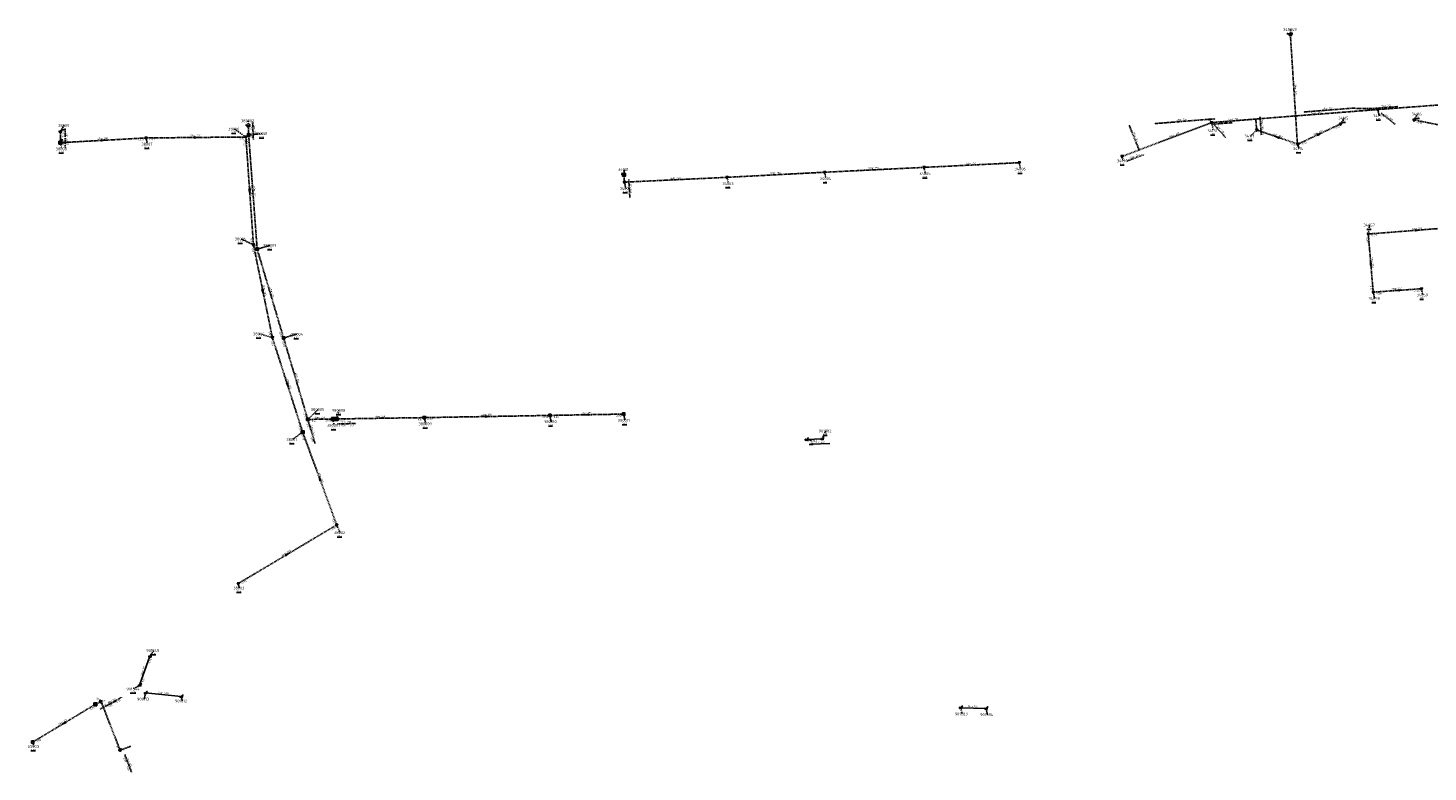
# Model space of a CAD drawing. Extents: x 188323 to 208361, y 565368 to 574910.
# Tile 31 of 256: x 198927 to 199667, y 568474 to 568868. Entities that reach past the tile are written whole.
import ezdxf

# ---------------------------------------------------------------- set-up
doc = ezdxf.new("R2010")
doc.units = 0
for name, pattern in [('BORDER', [1.75, 0.5, -0.25, 0.5, -0.25, 0, -0.25]), ('DASHDOT', [1, 0.5, -0.25, 0, -0.25]), ('DASHED', [0.75, 0.5, -0.25])]:
    doc.linetypes.add(name, pattern=pattern)
doc.layers.get('0').update_dxf_attribs({"linetype": 'CONTINUOUS'})
for name, color, linetype in [('RIO-AFM', 7, 'CONTINUOUS'), ('RIO-BOK', 7, 'CONTINUOUS'), ('RIO-DET', 7, 'CONTINUOUS'), ('RIO-KNP', 7, 'CONTINUOUS'), ('RIO-KNR', 7, 'CONTINUOUS'), ('RIO-LAG', 7, 'CONTINUOUS'), ('RIO-LAG_1B', 7, 'DASHED'), ('RIO-LAG_2B', 7, 'DASHED'), ('RIO-LAG_4', 7, 'BORDER'), ('RIO-LEN', 7, 'CONTINUOUS'), ('RIO-MVD', 1, 'CONTINUOUS'), ('RIO-VRB', 6, 'DASHDOT'), ('RIO-VRH', 7, 'CONTINUOUS')]:
    doc.layers.add(name, color=color, linetype=linetype)
doc.styles.add('RIO-TXT', font='isocp.shx')

# ---------------------------------------------------------------- blocks, each defined once
blk = doc.blocks.new('L_VHR')
blk.add_lwpolyline([(-0.5, 0), (0.5, 0), (-0.5, 0.15), (-0.5, -0.15), (0.5, 0)])
blk = doc.blocks.new('K_RGM')
blk.add_lwpolyline([(-0.6, 0.6), (-0.6, -0.6), (0.6, -0.6), (0.6, 0.6)], close=True)
blk.add_solid([(-0.6, 0.6), (0, 0.6), (-0.6, -0.6), (0, -0.6)])
at = {"style": 'RIO-TXT', "flags": 1}
blk.add_attdef('KNOOPNAAM', (2, 2), '', height=1, dxfattribs=at)
blk = doc.blocks.new('K_IPD')
blk.add_lwpolyline([(-0.496027, 0.307994), (0.503973, 0.307994), (0.003973, -0.558031)], close=True)
blk.add_solid([(-0.496027, 0.307994), (0.503973, 0.307994), (0.003973, -0.558031)])
at = {"style": 'RIO-TXT', "flags": 1}
blk.add_attdef('KNOOPNAAM', (2, 2), '', height=1, dxfattribs=at)
blk = doc.blocks.new('K_FIC')
blk.add_circle((0, 0), 0.0625)
at = {"style": 'RIO-TXT', "flags": 1}
blk.add_attdef('KNOOPNAAM', (2, 2), '', height=1, dxfattribs=at)
blk = doc.blocks.new('K_UTB')
blk.add_lwpolyline([(0.5, 0.15), (0.5, -0.3), (-0.5, -0.3), (-0.5, 0.15), (-0.45, 0.15), (-0.45, -0.25), (0, -0.25), (0.45, -0.25), (0.45, 0.15)], close=True)
blk.add_lwpolyline([(0.85, 0.6), (0.55, 0.65), (0.614828, 0.459583), (0.850842, 0.598937)])
blk.add_arc((0.85, -0.25), 0.85, 90, 180)
at = {"style": 'RIO-TXT', "flags": 1}
blk.add_attdef('KNOOPNAAM', (2, 2), '', height=1, dxfattribs=at)
blk = doc.blocks.new('K_IPR')
blk.add_lwpolyline([(-0.5, -0.5), (0.5, -0.5), (0.5, 0.5), (-0.5, 0.5)], close=True)
blk.add_solid([(-0.5, 0.5), (0.5, 0.5), (-0.5, -0.5), (0.5, -0.5)])
at = {"style": 'RIO-TXT', "flags": 1}
blk.add_attdef('KNOOPNAAM', (2, 2), '', height=1, dxfattribs=at)
blk = doc.blocks.new('K_DIV')
for p, q in [((-0.65, 0.65), (-0.65, -0.65)), ((0.65, 0.65), (-0.65, 0.65)), ((0.65, -0.65), (0.65, 0.65)), ((-0.65, -0.65), (0.65, -0.65))]:
    blk.add_line(p, q)
blk = doc.blocks.new('K_OVL')
for points in [[(0.6, 0.6), (-0.6, 0.6), (-0.6, -0.6), (0.6, -0.6)], [(1, 1.25), (0.474823, 0.983111), (0.413034, 1.369554)]]:
    blk.add_lwpolyline(points, close=True)
blk.add_arc((0.81571, 0.439293), 0.83139, 77.193131, 168.854604)
blk.add_solid([(-0.6, 0.6), (0.6, 0.6), (-0.6, -0.6), (0.6, -0.6)])
at = {"style": 'RIO-TXT', "flags": 1}
blk.add_attdef('KNOOPNAAM', (2, 2), '', height=1, dxfattribs=at)
blk = doc.blocks.new('K_TEE')
for p, q in [((-0.15, 0.25), (0.15, 0.25)), ((0, -0.25), (0, 0.25))]:
    blk.add_line(p, q)
blk.add_circle((0, 0), 0.5)
at = {"style": 'RIO-TXT', "flags": 1}
blk.add_attdef('KNOOPNAAM', (2, 2), '', height=1, dxfattribs=at)
blk = doc.blocks.new('K_PUN')
blk.add_lwpolyline([(0.5, 0.5), (-0.5, 0.5), (-0.5, -0.5), (0.5, -0.5)], close=True)
blk.add_solid([(-0.5, -0.5), (0.5, 0.5), (0.5, -0.5)])
at = {"style": 'RIO-TXT', "flags": 1}
blk.add_attdef('KNOOPNAAM', (2, 2), '', height=1, dxfattribs=at)
blk = doc.blocks.new('575_03______34001_____34002_')
at = {"layer": 'RIO-LAG_2B'}
blk.add_line((0, 0), (0.566, -9.805), dxfattribs=at)
at = {"layer": 'RIO-AFM', "style": 'RIO-TXT'}
blk.add_text('r 250', height=0.9, rotation=273.2792, dxfattribs=at).set_placement((0.7201, -3.7954))
at = {"layer": 'RIO-LEN', "style": 'RIO-TXT'}
blk.add_text('4m', height=0.9, rotation=273.2792, dxfattribs=at).set_placement((0.6267, -2.1781))
blk = doc.blocks.new('597_03______34113_____34132_')
at = {"layer": 'RIO-LAG_2B'}
blk.add_line((0, 0), (-0.783, 9.789), dxfattribs=at)
at = {"layer": 'RIO-AFM', "style": 'RIO-TXT'}
blk.add_text('r 200', height=0.9, rotation=274.5589, dxfattribs=at).set_placement((0.0217, 6.0112))
at = {"layer": 'RIO-LEN', "style": 'RIO-TXT'}
blk.add_text('6m', height=0.9, rotation=274.5589, dxfattribs=at).set_placement((-0.1079, 7.626))
blk = doc.blocks.new('600_03______34130_____34122_')
at = {"layer": 'RIO-LAG_2B'}
blk.add_line((0, 0), (9.188, 3.468), dxfattribs=at)
at = {"layer": 'RIO-AFM', "style": 'RIO-TXT'}
blk.add_text('r 250', height=0.9, rotation=20.6797, dxfattribs=at).set_placement((3.6593, 1.9158))
at = {"layer": 'RIO-LEN', "style": 'RIO-TXT'}
blk.add_text('10m', height=0.9, rotation=20.6797, dxfattribs=at).set_placement((1.6385, 1.153))
blk = doc.blocks.new('601_03______34124_____34125_')
at = {"layer": 'RIO-LAG_2B'}
blk.add_line((0, 0), (9.791, 0.765), dxfattribs=at)
at = {"layer": 'RIO-AFM', "style": 'RIO-TXT'}
blk.add_text('r 200', height=0.9, rotation=4.4728, dxfattribs=at).set_placement((3.7794, 0.7972))
at = {"layer": 'RIO-LEN', "style": 'RIO-TXT'}
blk.add_text('3m', height=0.9, rotation=4.4728, dxfattribs=at).set_placement((2.1644, 0.6708))
blk = doc.blocks.new('602_03______34124_____34131_')
at = {"layer": 'RIO-LAG_2B'}
blk.add_line((0, 0), (6.598, -7.275), dxfattribs=at)
at = {"layer": 'RIO-AFM', "style": 'RIO-TXT'}
blk.add_text('r 200', height=0.9, rotation=312.1777, dxfattribs=at).set_placement((2.9439, -2.5014))
at = {"layer": 'RIO-LEN', "style": 'RIO-TXT'}
blk.add_text('2m', height=0.9, rotation=312.1777, dxfattribs=at).set_placement((1.8555, -1.3014))
blk = doc.blocks.new('603_03______34127_____34133_')
at = {"layer": 'RIO-LAG_2B'}
blk.add_line((0, 0), (7.653, -6.155), dxfattribs=at)
at = {"layer": 'RIO-AFM', "style": 'RIO-TXT'}
blk.add_text('r 200', height=0.9, rotation=321.1631, dxfattribs=at).set_placement((3.2985, -2.0108))
at = {"layer": 'RIO-LEN', "style": 'RIO-TXT'}
blk.add_text('1m', height=0.9, rotation=321.1631, dxfattribs=at).set_placement((2.036, -0.9956))
blk = doc.blocks.new('624_03______380001____380002_')
at = {"layer": 'RIO-LAG_1B'}
blk.add_line((0, 0), (-0.443, 9.811), dxfattribs=at)
at = {"layer": 'RIO-AFM', "style": 'RIO-TXT'}
blk.add_text('r 250', height=0.9, rotation=272.5726, dxfattribs=at).set_placement((0.2302, 6.0075))
at = {"layer": 'RIO-BOK', "style": 'RIO-TXT'}
for p in [(-1.7781, 8.3492), (-1.5821, 4.0336)]:
    blk.add_text('-0.87', height=0.9, rotation=272.5726, dxfattribs=at).set_placement(p)
at = {"layer": 'RIO-LEN', "style": 'RIO-TXT'}
blk.add_text('5m', height=0.9, rotation=272.5726, dxfattribs=at).set_placement((0.1567, 7.6259))
blk = doc.blocks.new('625_03______380007____380008_')
at = {"layer": 'RIO-LAG_1B'}
blk.add_line((0, 0), (9.82, 0.103), dxfattribs=at)
at = {"layer": 'RIO-AFM', "style": 'RIO-TXT'}
blk.add_text('r 250', height=0.9, rotation=0.603, dxfattribs=at).set_placement((3.8246, 0.5403))
at = {"layer": 'RIO-BOK', "style": 'RIO-TXT'}
for p in [(1.4144, -1.3852), (5.7342, -1.3397)]:
    blk.add_text('-0.87', height=0.9, rotation=0.603, dxfattribs=at).set_placement(p)
at = {"layer": 'RIO-LEN', "style": 'RIO-TXT'}
blk.add_text('2m', height=0.9, rotation=0.603, dxfattribs=at).set_placement((2.2047, 0.5232))
blk = doc.blocks.new('626_03______38008___c238009_')
at = {"layer": 'RIO-LAG_4'}
blk.add_line((0, 0), (-0.002, 9.82), dxfattribs=at)
at = {"layer": 'RIO-AFM', "style": 'RIO-TXT'}
blk.add_text('r 200', height=0.9, rotation=270, dxfattribs=at).set_placement((0.4998, 5.9902))
at = {"layer": 'RIO-BOK', "style": 'RIO-TXT'}
for p in [(-1.4013, 8.4196), (-1.3993, 4.0996)]:
    blk.add_text('-0.34', height=0.9, rotation=270, dxfattribs=at).set_placement(p)
at = {"layer": 'RIO-LEN', "style": 'RIO-TXT'}
blk.add_text('6m', height=0.9, rotation=270, dxfattribs=at).set_placement((0.4991, 7.6102))
blk = doc.blocks.new('1003_06______65047_____65048_')
at = {"layer": 'RIO-LAG_2B'}
blk.add_line((0, 0), (8.752, 4.454), dxfattribs=at)
at = {"layer": 'RIO-AFM', "style": 'RIO-TXT'}
blk.add_text('r 125', height=0.9, rotation=26.9687, dxfattribs=at).set_placement((3.1867, 2.1827))
at = {"layer": 'RIO-LEN', "style": 'RIO-TXT'}
blk.add_text('3m', height=0.9, rotation=26.9687, dxfattribs=at).set_placement((1.7429, 1.448))
blk = doc.blocks.new('1004_06______65048_____65049_')
at = {"layer": 'RIO-LAG_2B'}
blk.add_line((0, 0), (8.544, 4.841), dxfattribs=at)
at = {"layer": 'RIO-AFM', "style": 'RIO-TXT'}
blk.add_text('r 125', height=0.9, rotation=29.5358, dxfattribs=at).set_placement((3.0857, 2.3233))
at = {"layer": 'RIO-BOK', "style": 'RIO-TXT'}
for p in [(1.9081, -0.5279), (6.1364, 1.8681)]:
    blk.add_text('0.05', height=0.9, rotation=29.5358, dxfattribs=at).set_placement(p)
at = {"layer": 'RIO-LEN', "style": 'RIO-TXT'}
blk.add_text('1m', height=0.9, rotation=29.5358, dxfattribs=at).set_placement((1.6763, 1.5246))
blk = doc.blocks.new('1005_06______65050_____65051_')
at = {"layer": 'RIO-LAG_2B'}
blk.add_line((0, 0), (3.531, -9.165), dxfattribs=at)
at = {"layer": 'RIO-AFM', "style": 'RIO-TXT'}
blk.add_text('r 125', height=0.9, rotation=291.0445, dxfattribs=at).set_placement((1.8439, -3.3946))
at = {"layer": 'RIO-BOK', "style": 'RIO-TXT'}
for p in [(-0.803, -1.8096), (0.9448, -6.3454)]:
    blk.add_text('0.05', height=0.9, rotation=291.0445, dxfattribs=at).set_placement(p)
at = {"layer": 'RIO-LEN', "style": 'RIO-TXT'}
blk.add_text('1m', height=0.9, rotation=291.0445, dxfattribs=at).set_placement((1.2614, -1.8829))
blk = doc.blocks.new('1370_90______901281____901282_')
at = {"layer": 'RIO-LAG'}
blk.add_line((0, 0), (9.814, 0.357), dxfattribs=at)
at = {"layer": 'RIO-AFM', "style": 'RIO-TXT'}
blk.add_text('r 600', height=0.9, rotation=2.0849, dxfattribs=at).set_placement((3.8094, 0.639))
at = {"layer": 'RIO-LEN', "style": 'RIO-TXT'}
blk.add_text('8m', height=0.9, rotation=2.0849, dxfattribs=at).set_placement((2.1904, 0.5801))

msp = doc.modelspace()

# ---------------------------------------------------------------- linework, layer by layer
at = {"layer": 'RIO-LAG'}
for p, q in [((199338.192, 568650.112), (199346.432, 568650.432)), ((198985.888, 568520.256), (198991.296, 568535.552)), ((198989.024, 568516.224), (199007.872, 568514.304)), ((199419.696, 568508.416), (199433.104, 568508.032))]:
    msp.add_line(p, q, dxfattribs=at)
at = {"layer": 'RIO-LAG_1B'}
for p, q in [((199597.648, 568805.376), (199593.856, 568864)), ((199043.472, 568811.072), (199043.264, 568815.744)), ((199043.472, 568811.072), (199047.968, 568750.784)), ((199047.968, 568750.784), (199061.92, 568703.808)), ((199061.92, 568703.808), (199074.704, 568660.736)), ((199089.872, 568660.992), (199136.288, 568661.696)), ((199136.288, 568661.696), (199202.624, 568662.848)), ((199202.624, 568662.848), (199241.6, 568663.552)), ((199074.704, 568660.736), (199087.968, 568660.928)), ((199074.704, 568660.736), (199078.512, 568648.192)), ((199087.968, 568660.928), (199089.872, 568660.992))]:
    msp.add_line(p, q, dxfattribs=at)
at = {"layer": 'RIO-LAG_2B'}
for p, q in [((199575.584, 568819.456), (199640.064, 568824.512)), ((199639.296, 568825.152), (199650.272, 568826.048)), ((199639.296, 568825.152), (199640.064, 568824.512)), ((199640.064, 568824.512), (199707.584, 568829.504)), ((199513.92, 568803.136), (199552.288, 568817.6)), ((199522.64, 568817.088), (199550.736, 568819.328)), ((199550.736, 568819.328), (199553.68, 568819.52)), ((199550.736, 568819.328), (199552.288, 568817.6)), ((199552.288, 568817.6), (199575.584, 568819.456)), ((199576.048, 568813.696), (199575.584, 568819.456)), ((199620.384, 568816.896), (199597.888, 568806.208)), ((199659.12, 568819.008), (199684.224, 568814.016)), ((198989.264, 568809.472), (198944, 568806.976)), ((199042, 568809.984), (198989.264, 568809.472)), ((199046, 568753.024), (199042, 568809.984)), ((199508.848, 568815.872), (199513.92, 568803.136)), ((199597.888, 568806.208), (199576.048, 568813.696)), ((199504.944, 568799.744), (199513.92, 568803.136)), ((199400.288, 568793.92), (199450.624, 568796.416)), ((199241.792, 568789.952), (199242.016, 568786.112)), ((199242.016, 568786.112), (199296.256, 568788.672)), ((199296.256, 568788.672), (199347.776, 568791.36)), ((199347.776, 568791.36), (199400.288, 568793.92)), ((199687.168, 568762.752), (199635.008, 568758.72)), ((199635.008, 568758.72), (199637.632, 568728)), ((199056, 568704), (199046, 568753.024)), ((199637.632, 568728), (199663.072, 568729.792)), ((199072, 568654.016), (199056, 568704)), ((199072, 568654.016), (199090, 568604.992)), ((199090, 568604.992), (199038, 568574.016)), ((198929.424, 568490.24), (198962.432, 568510.144)), ((198962.432, 568510.144), (198965.248, 568511.552)), ((198965.248, 568511.552), (198965.856, 568511.872)), ((198975.504, 568486.08), (198975.712, 568485.568))]:
    msp.add_line(p, q, dxfattribs=at)
for points in [[(199601.456, 568823.232), (199626.112, 568825.152), (199637.872, 568825.024), (199639.296, 568825.152)], [(198965.248, 568511.552), (198965.584, 568511.424), (198975.504, 568486.08)], [(198975.504, 568486.08), (198975.824, 568485.952), (198980.832, 568487.936)]]:
    msp.add_lwpolyline(points, dxfattribs=at)
at = {"layer": 'RIO-LAG_4'}
msp.add_line((198944, 568806.976), (198944, 568812.992), dxfattribs=at)
at = {"layer": 'RIO-VRB'}
for p, q in [((199593.85, 568864.03), (199593.8497, 568866.805)), ((199640.07, 568824.54), (199640.7771, 568821.2268)), ((199043.26, 568815.77), (199043.2597, 568818.545)), ((199552.28, 568817.6), (199553.1606, 568813.302)), ((199620.39, 568816.88), (199622.3664, 568819.9358)), ((199659.12, 568819.02), (199661.0964, 568822.0758)), ((198944, 568813), (198945.9764, 568816.0558)), ((198989.27, 568809.5), (198989.9771, 568806.1868)), ((199042, 568810), (199035.8719, 568814.2359)), ((199043.47, 568811.08), (199050.545, 568811.78)), ((199576.05, 568813.67), (199572.7894, 568810.481)), ((198944, 568807), (198944.7071, 568803.6868)), ((199597.88, 568806.2), (199598.4135, 568803.8716)), ((199450.62, 568796.42), (199451.3271, 568793.1068)), ((199504.94, 568799.74), (199505.4735, 568797.4116)), ((199241.8, 568789.95), (199241.7997, 568792.725)), ((199296.26, 568788.68), (199296.9671, 568785.3668)), ((199347.77, 568791.33), (199348.4771, 568788.0168)), ((199400.28, 568793.93), (199400.9871, 568790.6168)), ((199242.02, 568786.1), (199242.7271, 568782.7868)), ((199635.01, 568758.69), (199635.7171, 568763.4032)), ((199046, 568753), (199039.351, 568756.1179)), ((199047.96, 568750.76), (199054.9275, 568752.6887)), ((199637.64, 568728.01), (199638.3471, 568724.6968)), ((199663.08, 568729.81), (199663.7871, 568726.4968)), ((199056, 568704), (199049.0321, 568705.9265)), ((199061.92, 568703.81), (199068.8875, 568705.7387)), ((199074.7, 568660.71), (199080.1194, 568665.9581)), ((199089.87, 568660.97), (199091.2633, 568665.4994)), ((199136.29, 568661.72), (199136.9971, 568658.4068)), ((199202.63, 568662.85), (199203.3371, 568659.5368)), ((199241.6, 568663.57), (199242.3071, 568660.2568)), ((199072, 568654), (199066.582, 568650.1502)), ((199087.97, 568660.95), (199088.6771, 568657.6368)), ((199346.43, 568650.42), (199348.4671, 568654.6493)), ((199338.19, 568650.12), (199341.0795, 568649.7682)), ((199090, 568605), (199091.7352, 568600.9308)), ((199038, 568574), (199038.5335, 568571.6716)), ((198991.29, 568535.54), (198993.2664, 568538.5958)), ((198985.89, 568520.25), (198982.7694, 568518.3294)), ((198989.03, 568516.24), (198988.3242, 568512.9266)), ((199007.88, 568514.31), (199008.4135, 568511.9816)), ((199419.7, 568508.4), (199420.4071, 568505.0868)), ((199433.1, 568508), (199433.8071, 568504.6868)), ((198929.43, 568490.24), (198929.9635, 568487.9116))]:
    msp.add_line(p, q, dxfattribs=at)

# ---------------------------------------------------------------- block references
at = {"layer": 'RIO-DET'}
for name, p in [('624_03______380001____380002_', (199045.968, 568808.576)), ('601_03______34124_____34125_', (199553.248, 568816.768)), ('602_03______34124_____34131_', (199553.248, 568816.768)), ('597_03______34113_____34132_', (199578.544, 568811.2)), ('603_03______34127_____34133_', (199641.792, 568822.656)), ('626_03______38008___c238009_', (198946.496, 568804.48)), ('600_03______34130_____34122_', (199507.44, 568797.248)), ('575_03______34001_____34002_', (199244.304, 568787.456)), ('625_03______380007____380008_', (199090.464, 568658.432)), ('1370_90______901281____901282_', (199340.688, 568647.616)), ('1004_06______65048_____65049_', (198967.744, 568509.056)), ('1003_06______65047_____65048_', (198964.944, 568507.648)), ('1005_06______65050_____65051_', (198978.016, 568483.584))]:
    msp.add_blockref(name, p, dxfattribs=at)
at = {"layer": 'RIO-KNP', "xscale": 1.25, "yscale": 1.25, "zscale": 1.25}
for name, p in [('K_UTB', (199593.856, 568864)), ('K_FIC', (199639.296, 568825.152)), ('K_IPD', (199640.064, 568824.512)), ('K_FIC', (199650.272, 568826.048)), ('K_FIC', (199522.64, 568817.088)), ('K_FIC', (199550.736, 568819.328)), ('K_IPD', (199552.288, 568817.6)), ('K_FIC', (199553.68, 568819.52)), ('K_FIC', (199575.584, 568819.456)), ('K_FIC', (199601.456, 568823.232)), ('K_IPD', (199620.384, 568816.896)), ('K_IPD', (199659.12, 568819.008)), ('K_UTB', (198944, 568812.992)), ('K_IPD', (198989.264, 568809.472)), ('K_IPD', (199042, 568809.984)), ('K_UTB', (199043.264, 568815.744)), ('K_IPR', (199043.472, 568811.072)), ('K_FIC', (199508.848, 568815.872)), ('K_IPD', (199576.048, 568813.696)), ('K_OVL', (198944, 568806.976)), ('K_FIC', (199513.92, 568803.136)), ('K_IPD', (199597.888, 568806.208)), ('K_FIC', (199597.648, 568805.376)), ('K_IPD', (199450.624, 568796.416)), ('K_IPD', (199504.944, 568799.744)), ('K_RGM', (199241.792, 568789.952)), ('K_IPD', (199296.256, 568788.672)), ('K_IPD', (199347.776, 568791.36)), ('K_IPD', (199400.288, 568793.92)), ('K_IPD', (199242.016, 568786.112)), ('K_IPD', (199635.008, 568758.72)), ('K_IPD', (199046, 568753.024)), ('K_IPR', (199047.968, 568750.784)), ('K_IPD', (199637.632, 568728)), ('K_IPD', (199663.072, 568729.792)), ('K_IPD', (199056, 568704)), ('K_IPR', (199061.92, 568703.808)), ('K_IPR', (199074.704, 568660.736)), ('K_DIV', (199087.968, 568660.928)), ('K_DIV', (199089.872, 568660.992)), ('K_IPR', (199136.288, 568661.696)), ('K_IPR', (199202.624, 568662.848)), ('K_IPR', (199241.6, 568663.552)), ('K_RGM', (199072, 568654.016)), ('K_FIC', (199078.512, 568648.192)), ('K_UTB', (199338.192, 568650.112)), ('K_UTB', (199346.432, 568650.432)), ('K_IPD', (199090, 568604.992)), ('K_IPD', (199038, 568574.016)), ('K_UTB', (198991.296, 568535.552)), ('K_UTB', (198985.888, 568520.256)), ('K_UTB', (198989.024, 568516.224)), ('K_UTB', (199007.872, 568514.304)), ('K_DIV', (198962.432, 568510.144)), ('K_TEE', (198965.248, 568511.552)), ('K_FIC', (198965.856, 568511.872)), ('K_UTB', (199419.696, 568508.416)), ('K_UTB', (199433.104, 568508.032)), ('K_PUN', (198929.424, 568490.24)), ('K_TEE', (198975.504, 568486.08)), ('K_FIC', (198975.712, 568485.568)), ('K_FIC', (198980.832, 568487.936))]:
    msp.add_blockref(name, p, dxfattribs=at)
at = {"layer": 'RIO-VRH', "xscale": 2, "yscale": 2, "zscale": 2}
for p, rotation in [((199015.635, 568809.75), 360.5432), ((199586.965, 568809.935), 161.1115), ((199609.135, 568811.54), 385.3797), ((198966.635, 568808.25), 363.1606), ((199044, 568781.5), 274.0229), ((199661.085, 568760.705), 364.4184), ((199636.325, 568743.35), 454.9082), ((199051, 568728.5), 281.5425), ((199650.36, 568728.91), 184.0468), ((199064, 568679), 287.752), ((199169.46, 568662.285), 0.9758), ((199222.115, 568663.21), 181.0583), ((199081, 568629.5), 470.1777), ((199064, 568589.5), 390.7983), ((198945.935, 568500.18), 211.055)]:
    msp.add_blockref('L_VHR', p, dxfattribs=dict(at, rotation=rotation))

# ---------------------------------------------------------------- texts
at = {"layer": 'RIO-AFM', "style": 'RIO-TXT'}
for s, rotation, p in [('r 160', 273.7164, (199596.2146, 568835.5525)), ('r 200', 4.4765, (199612.9383, 568824.6102)), ('r 200', 4.4821, (199643.9382, 568826.0251)), ('r 200', 4.4559, (199535.8436, 568818.6405)), ('r 200', 4.5373, (199563.0879, 568818.9593)), ('r 250', 4.5131, (199606.983, 568822.4297)), ('r 200', 363.1606, (198965.7972, 568808.7184)), ('r 200', 360.5432, (199014.8197, 568810.2585)), ('r 160', 291.7229, (199511.5532, 568810.4344)), ('r 250', 20.6652, (199532.1655, 568810.5469)), ('r 200', 341.1115, (199586.3621, 568810.6769)), ('r 200', 385.3797, (199608.1854, 568811.6511)), ('r 250', 2.8315, (199424.6161, 568795.6344)), ('r 250', 2.723, (199268.3071, 568787.8509)), ('r 250', 2.9448, (199321.1804, 568790.4627)), ('r 250', 2.8344, (199373.1912, 568793.0893)), ('r 200', 274.0229, (199044.4596, 568782.3446)), ('r 250', 274.2657, (199046.172, 568781.7669)), ('r 250', 364.4184, (199660.2372, 568761.1571)), ('r 250', 274.9082, (199636.7632, 568744.201)), ('r 200', 281.5425, (199051.3428, 568729.3974)), ('r 250', 286.5666, (199055.2027, 568728.2086)), ('r 250', 4.0468, (199649.5165, 568729.3516)), ('r 200', 287.752, (199064.2445, 568679.9293)), ('r 250', 286.5235, (199068.5721, 568683.1833)), ('r 250', 1.036, (199080.5161, 568661.3153)), ('r 250', 0.9255, (199112.2621, 568661.8319)), ('r 250', 0.9758, (199168.6414, 568662.7711)), ('r 250', 1.0584, (199221.2957, 568663.6949)), ('r 250', 286.9458, (199076.8507, 568655.377)), ('r 200', 290.1777, (199081.2049, 568630.4387)), ('r 200', 390.7983, (199063.0383, 568589.5306)), ('r 315', 70.5411, (198987.8487, 568527.2976)), ('r 650', 354.1546, (198997.7002, 568515.8604)), ('r 125', 341.5669, (198964.8039, 568512.2253)), ('r 125', 358.2903, (199425.6047, 568508.7277)), ('r 125', 31.055, (198944.9832, 568500.1905)), ('r 125', 337.8928, (198974.857, 568486.8844))]:
    msp.add_text(s, height=0.9, rotation=rotation, dxfattribs=at).set_placement(p)
at = {"layer": 'RIO-BOK', "style": 'RIO-TXT'}
for s, rotation, p in [('-0.35', 348.779, (199660.2216, 568817.3751)), ('-0.72', 360.5432, (199037.9135, 568808.592)), ('-0.87', 274.2657, (199042.1787, 568809.5793)), ('-0.35', 341.1115, (199576.9222, 568811.8928)), ('-0.35', 385.3797, (199617.2807, 568813.8698)), ('-0.34', 363.1606, (198945.4757, 568805.6802)), ('-0.47', 363.1606, (198985.2517, 568807.9021)), ('-0.47', 360.5432, (198990.6839, 568808.1142)), ('-0.72', 274.0229, (199040.7024, 568808.5048)), ('-0.30', 341.1115, (199593.5514, 568806.2142)), ('-0.30', 385.3797, (199599.7452, 568805.5363)), ('-0.73', 364.4184, (199636.5143, 568757.403)), ('-0.87', 274.0229, (199044.35, 568756.9938)), ('-0.87', 281.5425, (199044.9092, 568751.3479)), ('-0.87', 274.2657, (199046.2951, 568754.7476)), ('-0.73', 274.9082, (199633.7356, 568757.175)), ('-0.87', 286.5666, (199047.0181, 568749.0187)), ('-0.60', 274.9082, (199635.9118, 568731.9767)), ('-0.45', 4.0468, (199659.0882, 568728.1241)), ('-0.60', 4.0468, (199639.1351, 568726.7123)), ('-1.02', 281.5425, (199053.8369, 568707.7434)), ('-0.87', 286.5666, (199059.4369, 568707.3489)), ('-1.02', 287.752, (199055.0943, 568702.2396)), ('-0.87', 286.5235, (199060.9768, 568702.0694)), ('-0.87', 286.5235, (199072.217, 568664.2504)), ('-0.89', 0.9758, (199198.5536, 568661.3804)), ('-0.89', 1.0584, (199204.0554, 568661.4761)), ('-0.88', 1.0584, (199237.5257, 568662.0945)), ('-1.35', 287.752, (199069.4462, 568657.4876)), ('-0.87', 286.9458, (199073.7697, 568658.9625)), ('-0.87', 1.036, (199076.1249, 568659.3355)), ('-0.87', 1.036, (199083.8956, 568659.4761)), ('-0.87', 0.9255, (199091.2922, 568659.5928)), ('-0.87', 0.9255, (199132.2129, 568660.2539)), ('-0.87', 0.9758, (199137.7134, 568660.344)), ('-1.18', 290.1777, (199071.1697, 568652.2028)), ('-0.87', 286.9458, (199075.9818, 568651.7156)), ('-1.06', 390.7983, (199087.1772, 568601.7289)), ('-1.06', 290.1777, (199087.3008, 568608.3762)), ('-0.75', 390.7983, (199039.9195, 568573.5155)), ('-0.50', 70.5411, (198991.2445, 568531.2071)), ('-0.50', 70.5411, (198987.6762, 568521.1037)), ('0.05', 31.055, (198960.1124, 568507.0839)), ('-1.02', 31.055, (198931.3514, 568489.7629))]:
    msp.add_text(s, height=0.9, rotation=rotation, dxfattribs=at).set_placement(p)
at = {"layer": 'RIO-KNR', "style": 'RIO-TXT'}
for s, p in [('340049', (199590.0247, 568866.055)), ('38009', (198942.7889, 568815.3058)), ('380002', (199039.4347, 568817.795)), ('34115', (199619.1789, 568819.1858)), ('34133', (199637.5896, 568820.4768)), ('34116', (199657.9089, 568821.3258)), ('38006', (199032.6844, 568813.4859)), ('380001', (199046.72, 568811.03)), ('34131', (199549.9731, 568812.552)), ('34113', (199569.6019, 568809.731)), ('38008', (198941.5196, 568802.9368)), ('38007', (198986.7896, 568805.4368)), ('34114', (199595.226, 568803.1216)), ('34130', (199502.286, 568796.6616)), ('34001', (199238.6122, 568791.975)), ('34004', (199345.2896, 568787.2668)), ('34005', (199397.7996, 568789.8668)), ('34006', (199448.1396, 568792.3568)), ('34002', (199239.5396, 568782.0368)), ('34003', (199293.7796, 568784.6168)), ('34057', (199632.5296, 568762.6532)), ('38005', (199036.1635, 568755.3679)), ('380003', (199051.1025, 568751.9387)), ('34058', (199635.1596, 568723.9468)), ('34059', (199660.5996, 568725.7468)), ('38004', (199045.8446, 568705.1765)), ('380004', (199065.0625, 568704.9887)), ('380005', (199076.2944, 568665.2081)), ('380008', (199087.4383, 568664.7494)), ('380007', (199084.8521, 568656.8868)), ('380009', (199133.1721, 568657.6568)), ('380010', (199199.5121, 568658.7868)), ('380011', (199238.4821, 568659.5068)), ('901282', (199344.6421, 568653.8993)), ('38001', (199063.3945, 568649.4002)), ('901281', (199337.2545, 568649.0182)), ('38002', (199088.5477, 568600.1808)), ('38003', (199035.346, 568570.9216)), ('901545', (198989.4414, 568537.8458)), ('901544', (198978.9444, 568517.5794)), ('901013', (198984.4992, 568512.1766)), ('901012', (199004.5885, 568511.2316)), ('901283', (199416.5821, 568504.3368)), ('901284', (199429.9821, 568503.9368)), ('65053', (198926.776, 568487.1616))]:
    msp.add_text(s, height=1.5, dxfattribs=at).set_placement(p)
at = {"layer": 'RIO-LEN', "style": 'RIO-TXT'}
for s, rotation, p in [('59m', 273.7164, (199596.0735, 568837.7079)), ('38m', 4.4765, (199610.7849, 568824.4416)), ('11m', 4.4821, (199641.7848, 568825.8563)), ('28m', 4.4559, (199533.6901, 568818.4727)), ('23m', 4.5373, (199560.9347, 568818.7885)), ('65m', 4.5131, (199604.8296, 568822.2597)), ('45m', 363.1606, (198963.6405, 568808.5979)), ('53m', 360.5432, (199012.6598, 568810.2366)), ('14m', 291.7229, (199510.7527, 568812.4406)), ('41m', 20.6652, (199530.1445, 568809.7845)), ('23m', 341.1115, (199584.318, 568811.375)), ('25m', 385.3797, (199606.2345, 568810.7239)), ('50m', 2.8315, (199422.4587, 568795.5277)), ('54m', 2.723, (199266.1495, 568787.7483)), ('52m', 2.9448, (199319.0233, 568790.3517)), ('53m', 2.8344, (199371.0338, 568792.9825)), ('57m', 274.0229, (199044.307, 568784.4992)), ('60m', 274.2657, (199046.0103, 568783.9209)), ('52m', 364.4184, (199658.0837, 568760.9893)), ('31m', 274.9082, (199636.5773, 568746.353)), ('50m', 281.5425, (199050.9096, 568731.5135)), ('49m', 286.5666, (199054.5857, 568730.2787)), ('26m', 4.0468, (199647.3619, 568729.1991)), ('45m', 286.5235, (199067.9567, 568685.2538)), ('53m', 287.752, (199063.5849, 568681.9861)), ('13m', 1.036, (199078.3564, 568661.2762)), ('46m', 0.9255, (199110.1024, 568661.797)), ('66m', 0.9758, (199166.4817, 568662.7343)), ('39m', 1.0584, (199219.136, 568663.655)), ('13m', 286.9458, (199076.2201, 568657.4429)), ('52m', 290.1777, (199080.4588, 568632.4658)), ('61m', 390.7983, (199061.1837, 568588.4233)), ('16m', 70.5411, (198987.1294, 568525.2608)), ('28m', 341.5669, (198962.7543, 568512.9071)), ('19m', 354.1546, (198995.5513, 568516.0791)), ('13m', 358.2903, (199423.4456, 568508.7908)), ('39m', 31.055, (198943.1329, 568499.0761)), ('6m', 337.8928, (198973.3557, 568487.4931))]:
    msp.add_text(s, height=0.9, rotation=rotation, dxfattribs=at).set_placement(p)
at = {"layer": 'RIO-MVD', "style": 'RIO-TXT'}
for s, p in [('%%U-0.45', (199591.9372, 568864.655)), ('%%U0.23', (199041.7297, 568816.395)), ('%%U1.00', (199620.8364, 568817.7858)), ('%%U1.08', (199639.2471, 568819.0768)), ('%%U0.96', (199659.5664, 568819.9258)), ('%%U0.69', (198944.4464, 568813.9058)), ('%%U0.77', (199034.3419, 568812.0859)), ('%%U0.59', (199049.015, 568809.63)), ('%%U1.08', (199551.6306, 568811.152)), ('%%U0.48', (198943.1771, 568801.5368)), ('%%U0.69', (198988.4471, 568804.0368)), ('%%U0.88', (199571.2594, 568808.331)), ('%%U0.85', (199596.8835, 568801.7216)), ('%%U1.00', (199503.9435, 568795.2616)), ('%%U0.67', (199240.2697, 568790.575)), ('%%U0.88', (199399.4571, 568788.4668)), ('%%U0.75', (199449.7971, 568790.9568)), ('%%U0.69', (199241.1971, 568780.6368)), ('%%U0.92', (199295.4371, 568783.2168)), ('%%U1.12', (199346.9471, 568785.8668)), ('%%U0.90', (199634.1871, 568761.2532)), ('%%U0.72', (199037.821, 568753.9679)), ('%%U0.67', (199053.3975, 568750.5387)), ('%%U1.03', (199636.8171, 568722.5468)), ('%%U1.15', (199662.2571, 568724.3468)), ('%%U0.76', (199047.5021, 568703.7765)), ('%%U0.85', (199067.3575, 568703.5887)), ('%%U0.87', (199078.5894, 568663.8081)), ('%%U0.40', (199089.7333, 568663.3494)), ('%%U0.43', (199087.1471, 568655.4868)), ('%%U0.56', (199135.4671, 568656.2568)), ('%%U0.41', (199201.8071, 568657.3868)), ('%%U0.45', (199240.7771, 568658.1068)), ('%%U0.66', (199065.052, 568648.0002)), ('%%U0.18', (199339.5495, 568647.6182)), ('%%U0.18', (199346.9371, 568652.4993)), ('%%U0.83', (199090.2052, 568598.7808)), ('%%U0.43', (199037.0035, 568569.5216)), ('%%U-0.30', (198991.3539, 568536.4458)), ('%%U-0.29', (198980.8569, 568516.1794)), ('%%U0.90', (198928.4335, 568485.7616))]:
    msp.add_text(s, height=0.9, dxfattribs=at).set_placement(p)

doc.saveas('drawing.dxf')
